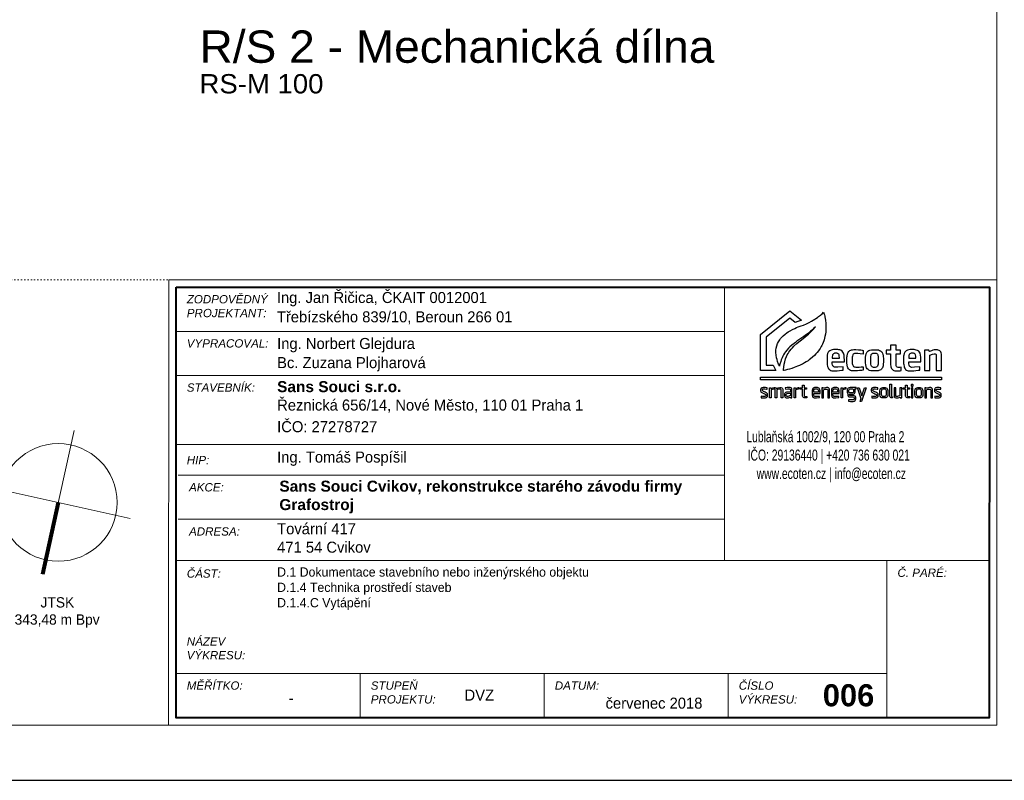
# Model space of a CAD drawing. Header units: millimetres. Extents: x -98431657 to -98227415, y -465497820 to -465456067.
# Tile 59 of 63: x -98396773 to -98387855, y -465472545 to -465465654. Entities that reach past the tile are written whole.
import ezdxf

# ---------------------------------------------------------------- set-up
doc = ezdxf.new("R2010")
doc.units = ezdxf.units.MM
doc.linetypes.add('ACAD_ISO03W100', pattern=[30, 12, -18])
doc.layers.add('AA_FORMÁTY NETISK', color=40, linetype='Continuous', plot=False)
for name, color, linetype, lineweight in [('AA_FORMÁTY TISK', 7, 'Continuous', 15), ('AA_ROZPISKY', 7, 'Continuous', 15), ('AA_STUPEŇ DVZ', 4, 'Continuous', 15), ('AA_VÝKRES - BOURÁNÍ', 3, 'Continuous', 15), ('Kóty obecně', 7, 'Continuous', 25)]:
    doc.layers.add(name, color=color, linetype=linetype, lineweight=lineweight)
doc.styles.add('ARIAL', font='arial.ttf')

# ---------------------------------------------------------------- blocks, each defined once
blk = doc.blocks.new('ecoten_logo_obrys')
at = {"lineweight": 25}
for points in [[(750, 1940), (899, 1620), (0, 1620), (0, 3760), (1740, 5160), (2420, 4610), (2057, 4478), (1740, 4740), (320, 3600), (320, 1940), (750, 1940)], [(3740, 5090), (3760, 5040), (3780, 4980), (3790, 4930), (3810, 4860), (3820, 4800), (3830, 4750), (3840, 4700), (3850, 4650), (3860, 4600), (3860, 4560), (3870, 4480), (3870, 4440), (3880, 4360), (3880, 4230), (3880, 4100), (3880, 4050), (3871, 3920), (3849, 3780), (3819, 3640), (3769, 3440), (3750, 3380), (3709, 3280), (3669, 3190), (3630, 3110), (3600, 3050), (3530, 2930), (3480, 2850), (3440, 2790), (3370, 2700), (3291, 2609), (3210, 2520), (3089, 2411), (2969, 2311), (2890, 2250), (2820, 2200), (2710, 2131), (2610, 2071), (2480, 1999), (2420, 1970), (2320, 1921), (2200, 1870), (2100, 1830), (2000, 1789), (1850, 1740), (1720, 1701), (1600, 1671), (1480, 1641), (1390, 1620), (1360, 1620), (1360, 1670), (1370, 1810), (1400, 2000), (1430, 2130), (1481, 2320), (1531, 2450), (1580, 2560), (1630, 2640), (1680, 2720), (1730, 2780), (1819, 2890), (1891, 2969), (1981, 3059), (2151, 3219), (2271, 3319), (2350, 3390), (2521, 3519), (2641, 3619), (2749, 3711), (2840, 3790), (2920, 3870), (3000, 3939), (3121, 4059), (3270, 4220), (3170, 4130), (3081, 4049), (2970, 3960), (2840, 3850), (2720, 3760), (2560, 3640), (2450, 3560), (2331, 3479), (2160, 3360), (2070, 3290), (1990, 3229), (1850, 3120), (1740, 3020), (1660, 2940), (1550, 2830), (1479, 2740), (1420, 2650), (1360, 2560), (1310, 2470), (1270, 2370), (1221, 2250), (1191, 2150), (1150, 2000), (1130, 1910), (1120, 1870), (1100, 1930), (1070, 2000), (1009, 2160), (979, 2270), (950, 2370), (920, 2540), (910, 2690), (910, 2830), (929, 2940), (959, 3080), (1010, 3220), (1059, 3330), (1131, 3450), (1180, 3520), (1241, 3590), (1331, 3679), (1461, 3789), (1549, 3861), (1640, 3920), (1761, 3989), (1900, 4060), (2030, 4121), (2140, 4170), (2240, 4210), (2410, 4269), (2550, 4320), (2730, 4400), (2890, 4481), (3030, 4559), (3130, 4619), (3220, 4671), (3290, 4720), (3380, 4780), (3440, 4830), (3560, 4920), (3650, 5000), (3740, 5090)], [(8270, 1800), (8170, 1800), (8120, 1810), (8090, 1830), (8070, 1850), (8050, 1900), (8050, 2620), (8320, 2620), (8320, 2830), (8050, 2830), (8050, 3130), (7730, 3130), (7730, 2830), (7460, 2830), (7460, 2620), (7730, 2620), (7730, 1960), (7740, 1880), (7750, 1830), (7770, 1770), (7790, 1730), (7840, 1680), (7880, 1650), (7920, 1630), (7980, 1610), (8050, 1600), (8230, 1600), (8300, 1610), (8350, 1620), (8350, 1810), (8270, 1800)], [(4260, 2140), (4980, 2140), (4980, 2240), (4971, 2420), (4961, 2530), (4931, 2650), (4891, 2720), (4850, 2770), (4770, 2820), (4700, 2840), (4640, 2850), (4580, 2860), (4510, 2860), (4340, 2860), (4260, 2851), (4190, 2830), (4110, 2800), (4060, 2760), (4020, 2720), (4000, 2680), (3980, 2630), (3961, 2540), (3950, 2470), (3950, 2420), (3950, 2340), (3950, 2120), (3950, 2030), (3960, 1970), (3979, 1850), (3990, 1810), (4010, 1770), (4040, 1720), (4070, 1690), (4120, 1650), (4170, 1630), (4230, 1610), (4300, 1600), (4560, 1600), (4680, 1611), (4820, 1631), (4910, 1640), (4910, 1840), (4590, 1812), (4440, 1809), (4390, 1820), (4360, 1830), (4330, 1850), (4310, 1870), (4300, 1890), (4290, 1910), (4280, 1940), (4260, 2020), (4260, 2140)], [(4260, 2350), (4680, 2350), (4680, 2400), (4670, 2480), (4660, 2550), (4640, 2590), (4610, 2620), (4590, 2630), (4570, 2640), (4540, 2650), (4400, 2650), (4370, 2640), (4330, 2620), (4310, 2600), (4290, 2580), (4280, 2550), (4270, 2510), (4260, 2440), (4260, 2350)], [(6090, 2820), (6090, 2600), (5910, 2619), (5780, 2630), (5590, 2630), (5540, 2620), (5500, 2590), (5480, 2560), (5460, 2480), (5450, 2410), (5450, 2040), (5460, 1980), (5480, 1930), (5500, 1890), (5530, 1860), (5570, 1840), (5610, 1830), (5670, 1820), (5850, 1820), (5970, 1830), (6100, 1839), (6100, 1650), (6010, 1629), (5880, 1611), (5760, 1600), (5490, 1600), (5410, 1610), (5350, 1630), (5290, 1660), (5260, 1680), (5220, 1720), (5190, 1770), (5160, 1840), (5139, 1930), (5130, 2070), (5130, 2100), (5130, 2410), (5140, 2480), (5160, 2610), (5180, 2660), (5200, 2700), (5230, 2750), (5260, 2780), (5310, 2810), (5360, 2830), (5400, 2840), (5460, 2850), (5550, 2861), (5660, 2861), (5810, 2850), (5950, 2840), (6040, 2829), (6090, 2820)], [(6240, 2060), (6240, 2410), (6250, 2520), (6270, 2610), (6290, 2660), (6310, 2700), (6340, 2740), (6380, 2780), (6430, 2810), (6500, 2830), (6600, 2849), (6940, 2849), (7010, 2840), (7070, 2820), (7120, 2800), (7150, 2780), (7200, 2730), (7230, 2690), (7250, 2650), (7270, 2580), (7280, 2530), (7290, 2480), (7301, 2320), (7301, 2140), (7291, 1990), (7280, 1900), (7260, 1830), (7240, 1780), (7210, 1730), (7180, 1700), (7150, 1670), (7090, 1640), (7030, 1620), (6980, 1610), (6910, 1600), (6630, 1600), (6550, 1610), (6480, 1630), (6430, 1650), (6390, 1670), (6330, 1720), (6300, 1780), (6280, 1830), (6270, 1870), (6260, 1910), (6250, 1980), (6240, 2060)], [(6710, 2660), (6820, 2660), (6860, 2650), (6910, 2630), (6940, 2600), (6960, 2560), (6970, 2520), (6980, 2470), (6990, 2360), (6990, 2090), (6981, 1990), (6970, 1940), (6950, 1880), (6930, 1850), (6900, 1830), (6860, 1810), (6820, 1800), (6720, 1800), (6680, 1810), (6640, 1830), (6610, 1850), (6590, 1870), (6570, 1910), (6560, 2000), (6551, 2130), (6551, 2330), (6560, 2460), (6570, 2530), (6580, 2570), (6600, 2600), (6620, 2620), (6650, 2640), (6670, 2650), (6710, 2660)], [(8810, 2140), (9530, 2140), (9530, 2240), (9521, 2420), (9511, 2530), (9481, 2650), (9441, 2720), (9400, 2770), (9320, 2820), (9250, 2840), (9190, 2850), (9130, 2860), (9060, 2860), (8890, 2860), (8810, 2851), (8740, 2830), (8660, 2800), (8610, 2760), (8570, 2720), (8550, 2680), (8530, 2630), (8511, 2540), (8500, 2470), (8500, 2420), (8500, 2340), (8500, 2120), (8500, 2030), (8510, 1970), (8529, 1850), (8540, 1810), (8560, 1770), (8590, 1720), (8620, 1690), (8670, 1650), (8720, 1630), (8780, 1610), (8850, 1600), (9110, 1600), (9230, 1611), (9370, 1631), (9460, 1640), (9460, 1840), (9140, 1812), (8990, 1809), (8940, 1820), (8910, 1830), (8880, 1850), (8860, 1870), (8850, 1890), (8840, 1910), (8830, 1940), (8810, 2020), (8810, 2140)], [(8810, 2350), (9230, 2350), (9230, 2400), (9220, 2480), (9210, 2550), (9190, 2590), (9160, 2620), (9140, 2630), (9120, 2640), (9090, 2650), (8950, 2650), (8920, 2640), (8880, 2620), (8860, 2600), (8840, 2580), (8830, 2550), (8820, 2510), (8810, 2440), (8810, 2350)], [(9740, 1620), (10060, 1620), (10060, 2540), (10210, 2589), (10320, 2610), (10370, 2610), (10410, 2600), (10430, 2580), (10440, 2560), (10440, 2550), (10440, 1620), (10764, 1620), (10764, 2590), (10740, 2680), (10710, 2740), (10660, 2790), (10610, 2820), (10560, 2840), (10520, 2850), (10320, 2850), (10240, 2830), (10160, 2800), (10040, 2750), (10030, 2770), (10020, 2800), (10010, 2830), (9740, 2830), (9740, 1620)], [(0, 1220), (10764, 1220), (10764, 1070), (0, 1070), (0, 1220)], [(30, 0), (290, 0), (320, 10), (340, 20), (360, 30), (390, 60), (400, 80), (410, 100), (410, 110), (410, 200), (400, 230), (380, 260), (360, 280), (330, 300), (270, 330), (220, 350), (170, 370), (140, 390), (120, 400), (100, 430), (100, 480), (110, 500), (140, 520), (240, 520), (350, 510), (380, 510), (380, 590), (280, 601), (140, 601), (90, 590), (70, 580), (50, 570), (40, 560), (20, 540), (10, 520), (0, 490), (0, 410), (10, 380), (20, 360), (40, 330), (70, 310), (100, 290), (150, 270), (220, 240), (260, 220), (290, 200), (300, 190), (310, 170), (310, 120), (300, 100), (280, 90), (250, 80), (110, 80), (30, 90), (30, 0)], [(520, 0), (520, 590), (600, 590), (610, 550), (660, 570), (720, 590), (800, 600), (850, 600), (900, 590), (930, 570), (940, 560), (1020, 580), (1070, 590), (1140, 600), (1200, 600), (1250, 590), (1280, 570), (1300, 540), (1310, 510), (1310, 0), (1220, 0), (1220, 470), (1210, 490), (1180, 510), (1120, 510), (1020, 491), (970, 480), (960, 470), (960, 0), (870, 0), (870, 480), (860, 500), (840, 510), (770, 510), (620, 470), (620, 0), (520, 0)], [(1450, 580), (1470, 500), (1610, 520), (1700, 520), (1730, 510), (1750, 500), (1760, 480), (1770, 460), (1770, 330), (1560, 330), (1530, 330), (1500, 320), (1480, 310), (1450, 290), (1430, 260), (1420, 230), (1420, 120), (1430, 80), (1440, 60), (1460, 30), (1480, 10), (1510, 0), (1540, -10), (1600, -10), (1650, 0), (1690, 10), (1760, 39), (1770, 40), (1780, 0), (1860, 0), (1860, 500), (1850, 530), (1840, 560), (1810, 580), (1790, 590), (1750, 600), (1580, 600), (1450, 580)], [(1990, 0), (1990, 590), (2080, 590), (2080, 550), (2130, 570), (2200, 590), (2260, 600), (2280, 600), (2280, 520), (2230, 510), (2160, 490), (2090, 470), (2080, 460), (2080, 0), (1990, 0)], [(2350, 510), (2350, 590), (2490, 590), (2490, 740), (2590, 740), (2590, 590), (2720, 590), (2720, 510), (2590, 510), (2590, 140), (2600, 100), (2620, 80), (2640, 70), (2740, 70), (2740, 0), (2680, -10), (2630, -10), (2580, 0), (2550, 10), (2510, 50), (2490, 120), (2490, 510), (2350, 510)], [(3160, 260), (3530, 260), (3530, 420), (3509, 510), (3490, 540), (3460, 570), (3390, 600), (3210, 600), (3170, 590), (3130, 570), (3100, 540), (3080, 490), (3070, 440), (3070, 160), (3090, 80), (3110, 40), (3150, 10), (3180, 0), (3240, -10), (3330, -10), (3500, 10), (3500, 80), (3400, 69), (3280, 69), (3220, 80), (3190, 100), (3170, 140), (3160, 180), (3160, 260)], [(3640, 590), (3640, 0), (3740, 0), (3740, 470), (3840, 501), (3890, 510), (3960, 510), (3980, 500), (3990, 470), (3990, 0), (4090, 0), (4090, 500), (4070, 550), (4040, 580), (3990, 600), (3920, 600), (3850, 590), (3780, 570), (3730, 550), (3720, 590), (3640, 590)], [(4300, 260), (4670, 260), (4670, 420), (4649, 510), (4630, 540), (4600, 570), (4530, 600), (4350, 600), (4310, 590), (4270, 570), (4240, 540), (4220, 490), (4210, 440), (4210, 160), (4230, 80), (4250, 40), (4290, 10), (4320, 0), (4380, -10), (4470, -10), (4640, 10), (4640, 80), (4540, 69), (4420, 69), (4360, 80), (4330, 100), (4310, 140), (4300, 180), (4300, 260)], [(4780, 0), (4780, 590), (4870, 590), (4870, 550), (4920, 570), (4990, 590), (5050, 600), (5070, 600), (5070, 520), (5020, 510), (4950, 490), (4880, 470), (4870, 460), (4870, 0), (4780, 0)], [(5670, 600), (5320, 600), (5260, 590), (5210, 570), (5180, 540), (5160, 510), (5150, 470), (5150, 330), (5170, 280), (5190, 260), (5210, 240), (5190, 220), (5190, 130), (5210, 90), (5240, 60), (5280, 50), (5490, 50), (5540, 30), (5570, -10), (5570, -30), (5570, -70), (5560, -90), (5540, -110), (5500, -130), (5330, -130), (5220, -121), (5220, -210), (5350, -219), (5500, -219), (5570, -200), (5620, -170), (5650, -130), (5670, -80), (5670, 20), (5650, 70), (5620, 100), (5570, 120), (5530, 130), (5320, 130), (5290, 140), (5280, 160), (5280, 200), (5300, 210), (5510, 210), (5570, 240), (5590, 260), (5610, 290), (5620, 340), (5620, 480), (5610, 520), (5680, 530), (5680, 600), (5670, 600)], [(5750, 590), (5860, 590), (6016, 109), (6172, 589), (6280, 589), (5998, -230), (5910, -230), (5980, 0), (5950, 0), (5750, 590)], [(6610, 0), (6870, 0), (6900, 10), (6920, 20), (6940, 30), (6970, 60), (6980, 80), (6990, 100), (6990, 110), (6990, 200), (6980, 230), (6960, 260), (6940, 280), (6910, 300), (6850, 330), (6800, 350), (6750, 370), (6720, 390), (6700, 400), (6680, 430), (6680, 480), (6690, 500), (6720, 520), (6820, 520), (6930, 510), (6960, 510), (6960, 590), (6860, 601), (6720, 601), (6670, 590), (6650, 580), (6630, 570), (6620, 560), (6600, 540), (6590, 520), (6580, 490), (6580, 410), (6590, 380), (6600, 360), (6620, 330), (6650, 310), (6680, 290), (6730, 270), (6800, 240), (6840, 220), (6870, 200), (6880, 190), (6890, 170), (6890, 120), (6880, 100), (6860, 90), (6830, 80), (6690, 80), (6610, 90), (6610, 0)], [(7090, 170), (7090, 420), (7110, 500), (7130, 540), (7160, 570), (7200, 590), (7260, 600), (7400, 600), (7450, 590), (7500, 570), (7530, 540), (7550, 500), (7560, 440), (7569, 370), (7569, 200), (7560, 130), (7540, 80), (7530, 60), (7490, 20), (7450, 0), (7370, -10), (7280, -10), (7210, 0), (7170, 20), (7140, 40), (7110, 90), (7090, 170)], [(7850, -10), (7770, -10), (7730, 10), (7700, 50), (7690, 80), (7680, 130), (7680, 810), (7790, 810), (7790, 100), (7800, 70), (7820, 60), (7850, 60), (7850, -10)], [(8387, 1), (8387, 591), (8287, 591), (8287, 121), (8187, 90), (8137, 81), (8067, 81), (8047, 91), (8037, 121), (8037, 591), (7937, 591), (7937, 91), (7957, 41), (7987, 11), (8037, -9), (8107, -9), (8177, 1), (8247, 21), (8297, 41), (8307, 1), (8387, 1)], [(8480, 510), (8480, 590), (8620, 590), (8620, 740), (8720, 740), (8720, 590), (8850, 590), (8850, 510), (8720, 510), (8720, 140), (8730, 100), (8750, 80), (8770, 70), (8870, 70), (8870, 0), (8810, -10), (8760, -10), (8710, 0), (8680, 10), (8640, 50), (8620, 120), (8620, 510), (8480, 510)], [(8960, 710), (8980, 680), (9050, 680), (9070, 710), (9070, 770), (9050, 790), (8980, 790), (8960, 770), (8960, 710)], [(8970, 590), (8970, 0), (9060, 0), (9060, 590), (8970, 590)], [(9175, 170), (9175, 420), (9195, 500), (9215, 540), (9245, 570), (9285, 590), (9345, 600), (9485, 600), (9535, 590), (9585, 570), (9615, 540), (9635, 500), (9645, 440), (9654, 370), (9654, 200), (9645, 130), (9625, 80), (9615, 60), (9575, 20), (9535, 0), (9455, -10), (9365, -10), (9295, 0), (9255, 20), (9225, 40), (9195, 90), (9175, 170)], [(9770, 590), (9770, 0), (9870, 0), (9870, 470), (9970, 501), (10020, 510), (10090, 510), (10110, 500), (10120, 470), (10120, 0), (10220, 0), (10220, 500), (10200, 550), (10170, 580), (10120, 600), (10050, 600), (9980, 590), (9910, 570), (9860, 550), (9850, 590), (9770, 590)], [(10360, 0), (10620, 0), (10650, 10), (10670, 20), (10690, 30), (10720, 60), (10730, 80), (10740, 100), (10740, 110), (10740, 200), (10730, 230), (10710, 260), (10690, 280), (10660, 300), (10600, 330), (10550, 350), (10500, 370), (10470, 390), (10450, 400), (10430, 430), (10430, 480), (10440, 500), (10470, 520), (10570, 520), (10680, 510), (10710, 510), (10710, 590), (10610, 601), (10470, 601), (10420, 590), (10400, 580), (10380, 570), (10370, 560), (10350, 540), (10340, 520), (10330, 490), (10330, 410), (10340, 380), (10350, 360), (10370, 330), (10400, 310), (10430, 290), (10480, 270), (10550, 240), (10590, 220), (10620, 200), (10630, 190), (10640, 170), (10640, 120), (10630, 100), (10610, 90), (10580, 80), (10440, 80), (10360, 90), (10360, 0)], [(1770, 260), (1770, 130), (1620, 81), (1570, 80), (1540, 90), (1520, 120), (1510, 150), (1510, 210), (1540, 240), (1580, 260), (1770, 270), (1770, 260)], [(3160, 340), (3160, 410), (3170, 460), (3190, 500), (3230, 520), (3270, 530), (3340, 530), (3390, 510), (3410, 490), (3430, 450), (3440, 420), (3440, 340), (3160, 340)], [(4300, 340), (4300, 410), (4310, 460), (4330, 500), (4370, 520), (4410, 530), (4480, 530), (4530, 510), (4550, 490), (4570, 450), (4580, 420), (4580, 340), (4300, 340)], [(5320, 520), (5470, 520), (5500, 510), (5520, 490), (5530, 460), (5530, 370), (5520, 330), (5490, 300), (5450, 290), (5320, 290), (5290, 300), (5270, 310), (5250, 330), (5240, 370), (5240, 460), (5260, 490), (5280, 510), (5320, 520)], [(7190, 200), (7190, 390), (7200, 450), (7210, 490), (7230, 510), (7280, 530), (7380, 530), (7420, 510), (7450, 480), (7460, 440), (7470, 380), (7470, 210), (7470, 170), (7450, 110), (7420, 90), (7380, 70), (7270, 70), (7240, 80), (7220, 100), (7200, 130), (7190, 200)], [(9275, 200), (9275, 390), (9285, 450), (9295, 490), (9315, 510), (9365, 530), (9465, 530), (9505, 510), (9535, 480), (9545, 440), (9555, 380), (9555, 210), (9555, 170), (9535, 110), (9505, 90), (9465, 70), (9355, 70), (9325, 80), (9305, 100), (9285, 130), (9275, 200)]]:
    blk.add_lwpolyline(points, close=True, dxfattribs=at)

msp = doc.modelspace()

# ---------------------------------------------------------------- linework, layer by layer
at = {"layer": 'AA_FORMÁTY NETISK'}
msp.add_lwpolyline([(-98408423.7, -465457594.8), (-98408423.7, -465472544.8), (-98387423.7, -465472544.8), (-98387423.7, -465457594.8)], close=True, dxfattribs=at)
at = {"layer": 'AA_FORMÁTY TISK'}
msp.add_lwpolyline([(-98407923.7, -465458094.8), (-98407923.7, -465472044.8), (-98387923.7, -465472044.8), (-98387923.7, -465458094.8)], close=True, dxfattribs=at)
at = {"layer": 'AA_ROZPISKY', "lineweight": 20}
for p, q in [((-98395356.6, -465468477.4), (-98390390, -465468477.9)), ((-98395356.7, -465468877.4), (-98390390, -465468877.9)), ((-98395356.7, -465468877.4), (-98390390, -465468877.9)), ((-98395356.8, -465469502.4), (-98390390.1, -465469502.9)), ((-98395336.2, -465469779.1), (-98390390.1, -465469779.6)), ((-98395336.3, -465470179.1), (-98390390.1, -465470179.6)), ((-98395356.8, -465470552.4), (-98387990.2, -465470553.2)), ((-98395356.9, -465471577.4), (-98388919.7, -465471578.1)), ((-98393690.3, -465471577.6), (-98393690.3, -465471977.6)), ((-98392023.6, -465471577.8), (-98392023.6, -465471977.8)), ((-98390356.9, -465471577.9), (-98390357, -465471977.9))]:
    msp.add_line(p, q, dxfattribs=at)
at = {"layer": 'AA_ROZPISKY'}
for p, q in [((-98396567.4, -465470678.3), (-98396279.5, -465469376.4)), ((-98395772.5, -465470171.3), (-98397074.4, -465469883.4)), ((-98388919.6, -465470553.1), (-98388919.7, -465471978.1))]:
    msp.add_line(p, q, dxfattribs=at)
at = {"layer": 'AA_ROZPISKY', "lineweight": 80}
msp.add_line((-98396423.5, -465470027.3), (-98396567.4, -465470678.3), dxfattribs=at)
at = {"layer": 'AA_ROZPISKY', "linetype": 'ACAD_ISO03W100', "lineweight": 20}
msp.add_lwpolyline([(-98397423.3, -465468010.6), (-98387923.3, -465468011.5), (-98387923.7, -465472044.8), (-98397423.7, -465472043.9)], close=True, dxfattribs=at)
at = {"layer": 'AA_ROZPISKY', "lineweight": 20}
for points in [[(-98395423.3, -465468010.8), (-98387923.3, -465468011.5), (-98387923.7, -465472044.8), (-98395423.7, -465472044.1)], [(-98390389.9, -465468077.9), (-98387989.9, -465468078.2), (-98387990.2, -465470553.2), (-98390390.2, -465470552.9)]]:
    msp.add_lwpolyline(points, close=True, dxfattribs=at)
at = {"layer": 'AA_ROZPISKY', "lineweight": 40}
msp.add_lwpolyline([(-98395356.6, -465468077.4), (-98387989.9, -465468078.2), (-98387990.3, -465471978.2), (-98395357, -465471977.4)], close=True, dxfattribs=at)
at = {"layer": 'AA_ROZPISKY'}
msp.add_circle((-98396423.5, -465470027.3), 533.3, dxfattribs=at)

# ---------------------------------------------------------------- block references
at = {"layer": 'AA_ROZPISKY', "xscale": 0.1523004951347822, "yscale": 0.1523004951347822, "zscale": 0.1523004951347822, "rotation": 359.994372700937}
msp.add_blockref('ecoten_logo_obrys', (-98390061.5, -465469078.6), dxfattribs=at)

# ---------------------------------------------------------------- texts
at = {"layer": 'AA_ROZPISKY', "rotation": 359.99437}
for s, width, insert, char_height, attachment_point in [('{\\fArial|b0|i1|c238|p34;ZODPOVĚDNÝ PROJEKTANT:}', 53.333, (-98395259.2, -465468148.7), 75, 1), ('\\pt2100;Ing. {\\Fc:\\program files\\ab studio\\cadkonplus 2018\\2018\\fonts\\ic-simplex|c238;Jan Řičica, ČKAIT 0012001}', 6041.064, (-98394443.6, -465468120.5), 100, 1), ('\\pt2100;{\\Fc:\\program files\\ab studio\\cadkonplus 2018\\2018\\fonts\\ic-simplex|c238;Třebízského 839/10, Beroun 266 01}', 6041.064, (-98394443.6, -465468295.5), 100, 1), ('{\\fArial|b0|i1|c238|p34;VYPRACOVAL:}', 1241.715, (-98395259.2, -465468548.7), 75, 1), ('\\pt2100;Ing. {\\Fc:\\program files\\ab studio\\cadkonplus 2018\\2018\\fonts\\ic-simplex|c238;Norbert Glejdura}', 4227.73, (-98394441.1, -465468537.1), 100, 1), ('\\pt2100;{\\Fc:\\program files\\ab studio\\cadkonplus 2018\\2018\\fonts\\ic-simplex|c238;Bc. Zuzana Plojharová}', 4227.73, (-98394441.1, -465468710.3), 100, 1), ('{\\fArial|b0|i1|c238|p34;STAVEBNÍK:}', 1241.715, (-98395259.3, -465468948.7), 75, 1), ('\\pt2100;{\\fArial|b1|i0|c238|p34;Sans Souci s.r.o.\\P}Řeznická 656/14, Nové Město, 110 01 Praha 1', 8102.127, (-98394441.1, -465468928.1), 100, 1), ('\\pt2100;IČO: 27278727', 6355.461, (-98394441.1, -465469290.9), 100, 1), ('\\pi1385;{\\W0.7;Lublaňská 1002/9, 120 00 Praha 2\\P\\pi1396.66667,t2396.66667,2496.66667;IČO: 29136440 | +420 736 630 021\\P\\pi1478.33333,t2478.33333,3578.33333;www.ecoten.cz | info@ecoten.cz\\H1.08333x; }', 4800, (-98414809.6, -465469381.3), 100, 1), ('\\pi1385;{\\W0.7;Lublaňská 1002/9, 120 00 Praha 2\\P\\pi1396.66667,t2396.66667,2496.66667;IČO: 29136440 | +420 736 630 021\\P\\pi1478.33333,t2478.33333,3578.33333;www.ecoten.cz | info@ecoten.cz\\H1.08333x; }', 4800, (-98391575.9, -465469381.3), 100, 1), ('\\pt2100;Ing. Tomáš Pospíšil', 3020.532, (-98394441.2, -465469565.9), 100, 1), ('{\\fArial|b0|i1|c238|p34;HIP:}', 1241.715, (-98395259.4, -465469605.8), 75, 1), ('\\pt2100;{\\fArial|b1|i0|c238|p34;Sans Souci Cvikov, rekonstrukce starého závodu firmy Grafostroj}', 4024.566, (-98394420.6, -465469829.8), 100, 1), ('{\\fArial|b0|i1|c238|p34;AKCE:}', 1241.715, (-98395238.8, -465469852.5), 75, 1), ('{\\fArial|b0|i1|c238|p34;ADRESA:}', 1241.715, (-98395238.9, -465470252.5), 75, 1), ('\\pt2100;Tovární 417 \\P471 54 Cvikov', 6355.461, (-98394441.1, -465470215.9), 100, 1), ('{\\fArial|b0|i1|c238|p34;ČÁST: }', 565.934, (-98395259.4, -465470633.7), 75, 1), ('{\\H0.83333x;D.1 Dokumentace stavebního nebo inženýrského objektu\\PD.1.4 Technika prostředí staveb\\PD.1.4.\\Fc:\\program files\\ab studio\\cadkonplus 2018\\2018\\fonts\\ic-simplex|c238;C\\Fc:\\program files\\ab studio\\cadkonplus 2018\\2018\\fonts\\ic-simplex|c0; \\Fc:\\program files\\ab studio\\cadkonplus 2018\\2018\\fonts\\ic-simplex|c238;Vytápění}', 9345.461, (-98394441.2, -465470615.9), 100, 1), ('{\\fArial|b0|i1|c238|p34;Č. PARÉ:}', 1241.715, (-98388822.2, -465470626.5), 75, 1), ('\\pi1828.88889,t3788.88889;JTSK\\P\\pi1105.55556,t3065.55556;± 0,00 = 343,48 m Bpv', 4000, (-98421646.7, -465470885.7), 93.333, 1), ('\\pi1828.88889,t3788.88889;JTSK\\P\\pi1105.55556,t3065.55556;± 0,00 = 343,48 m Bpv', 4000, (-98398412.9, -465470885.7), 93.333, 1), ('{\\fArial|b0|i1|c238|p34;NÁZEV\\PVÝKRESU:}', 345.934, (-98395259.5, -465471248.7), 75, 1), ('{\\fArial|b0|i1|c238|p34;MĚŘÍTKO:}', 1241.715, (-98395259.6, -465471648.7), 75, 1), ('{\\fArial|b0|i1|c238|p34;STUPEŇ\\PPROJEKTU:}', 399.268, (-98393592.9, -465471648.9), 75, 1), ('{\\fArial|b0|i1|c238|p34;DATUM:}', 1241.715, (-98391926.2, -465471649), 75, 1), ('{\\fArial|b0|i1|c238|p34;ČÍSLO\\PVÝKRESU:}', 405.934, (-98390259.6, -465471649.2), 75, 1), ('\\pt2100;červenec 2018', 1955.814, (-98390588.9, -465471795.8), 100, 3), ('\\pt2100;{\\Ftxt|c238;-}', 1301.354, (-98394337, -465471750.1), 100, 1)]:
    msp.add_mtext_dynamic_manual_height_columns(s, width=width, gutter_width=150, heights=[0], dxfattribs=dict(at, insert=insert, char_height=char_height, attachment_point=attachment_point))
at = {"layer": 'AA_STUPEŇ DVZ', "insert": (-98392743.6, -465471723), "char_height": 100, "attachment_point": 1, "rotation": 359.99437}
msp.add_mtext_dynamic_manual_height_columns('DVZ', width=1390.577, gutter_width=150, heights=[0], dxfattribs=at)
at = {"layer": 'AA_VÝKRES - BOURÁNÍ', "insert": (-98389032.4, -465471674.5), "char_height": 200, "attachment_point": 3, "rotation": 359.99437}
msp.add_mtext_dynamic_manual_height_columns('\\pt4200;{\\fArial|b1|i0|c238|p34;006}', width=1301.354, gutter_width=150, heights=[0], dxfattribs=at)
at = {"layer": 'Kóty obecně', "color": 0, "linetype": 'Continuous', "lineweight": 35, "attachment_point": 1, "style": 'ARIAL'}
for s, insert, char_height, width in [('{\\W1.02041;\\C7;R\\fArial|b0|i0|c238|p34;/\\fArial|b0|i0|c0|p34;S\\fArial|b0|i0|c238|p34; 2\\fArial|b0|i0|c0|p34; - Mechanická dílna}', (-98395144.2, -465465751.1), 292.9081, 5206.73), ('{\\fArial|i0|b0;\\H175.000000;\\W1.020408;\\C7;RS-M 100}\\P', (-98395144.3, -465466146.5), 292.908, 2036.038)]:
    msp.add_mtext(s, dxfattribs=dict(at, insert=insert, char_height=char_height, width=width))

doc.saveas('drawing.dxf')
